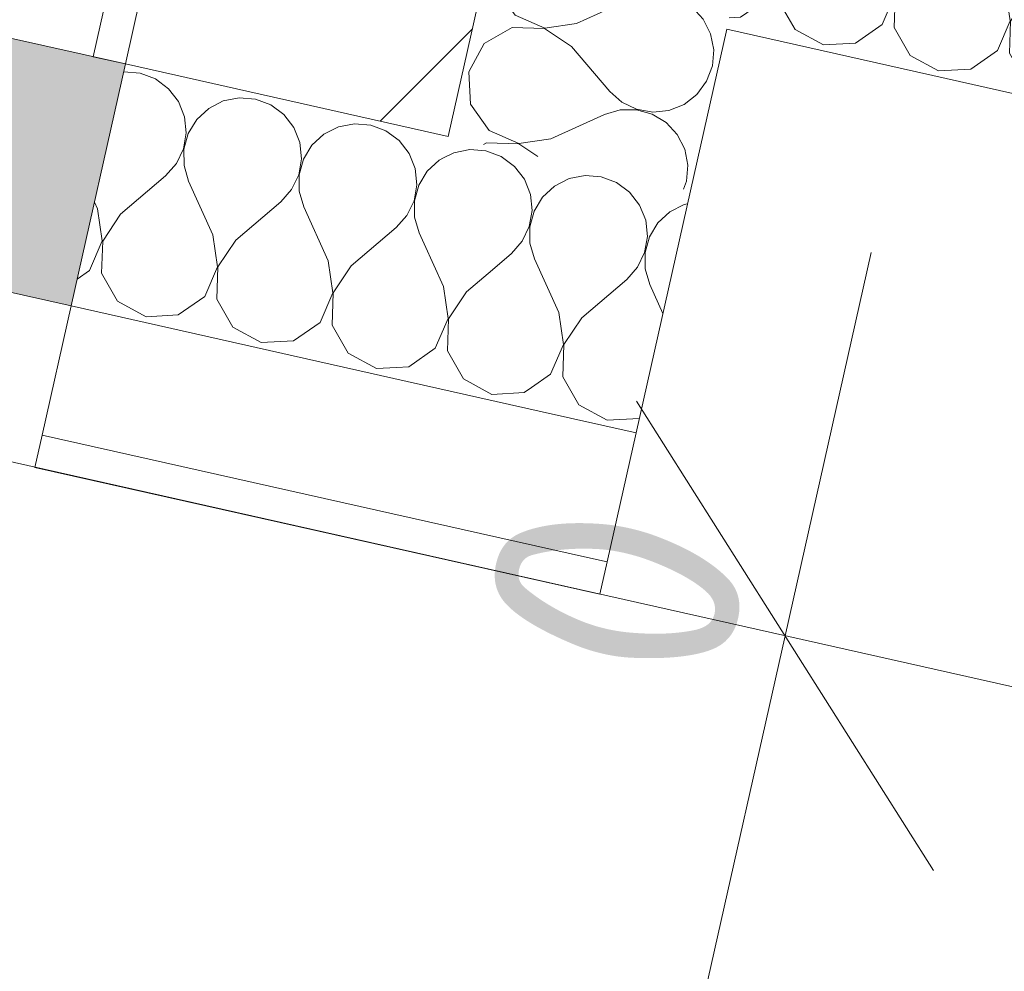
# Model space of a CAD drawing. Header units: millimetres. Extents: x -7145539 to -6664766, y 5874041 to 6141700.
# Tile 57 of 177: x -6934638 to -6934043, y 5890970 to 5891546. Entities that reach past the tile are written whole.
import ezdxf

# ---------------------------------------------------------------- set-up
doc = ezdxf.new("R2010")
doc.units = ezdxf.units.MM
doc.header["$MEASUREMENT"] = 0
for name, color, linetype in [('АР-Стены_внешние_.АР', 7, 'Continuous'), ('АР-Чертеж-Размеры.АР', 7, 'Continuous'), ('Окна Archicad', 7, 'Continuous')]:
    doc.layers.add(name, color=color, linetype=linetype)
for name, color, linetype, lineweight in [('АР-Стены_внешние_.АР_Ном._пера__1', 7, 'Continuous', 30), ('АР-Стены_внешние_.АР_Ном._пера__120', 7, 'Continuous', 15), ('Окна Archicad_Ном._пера__1', 7, 'Continuous', 0), ('Окна Archicad_Ном._пера__120', 7, 'Continuous', 0)]:
    doc.layers.add(name, color=color, linetype=linetype, lineweight=lineweight)
doc.styles.add('РЎР“Р•РќР•Р\xa0Р\x98Р\xa0_РЎРўР\x98Р›Р¬_6', font='GOST_Common.ttf')
doc.dimstyles.new('СГЕНЕРИР_СТИЛЬ__7', dxfattribs={"dimtxt": 150, "dimasz": 237.5, "dimexe": 0.18, "dimexo": 0.0625, "dimgap": 0, "dimtad": 1, "dimdec": 0, "dimzin": 0, "dimdsep": 46, "dimtxsty": 'РЎР“Р•РќР•Р\xa0Р\x98Р\xa0_РЎРўР\x98Р›Р¬_6', "dimblk": 'ARROWHEAD_6', "dimblk1": 'ARROWHEAD_6', "dimblk2": 'ARROWHEAD_6', "dimcen": 0.09, "dimse1": 1, "dimse2": 1, "dimclrd": 7, "dimclre": 7, "dimclrt": 7, "dimazin": 0, "dimtfac": 1, "dimtdec": 4, "dimtmove": 0, "dimatfit": 3, "dimfxl": 1, "dimtolj": 1, "dimtzin": 0, "dimarcsym": 0})
pattern_1 = [(45, (-6321637.81, 6319297.94), (-111.369318, 111.369318), [0, -105, 0, -157.5]), (110, (-6321287.81, 6319297.94), (148.001588, 53.868173), [0, -77, 0, -133])]
pattern_2 = [(45, (-6321637.81, 6318947.94), (-127.279217, 127.279217), [])]

# ---------------------------------------------------------------- blocks, each defined once
blk = doc.blocks.new('*X1022', base_point=(-6321637.81, 6318947.94))
at = {"layer": 'АР-Стены_внешние_.АР_Ном._пера__1', "color": 7, "linetype": 'Continuous', "lineweight": 0}
for p, q in [((-6934375.57, 5891465.16), (-6934375.6, 5891465.14)), ((-6934365.9, 5891467.06), (-6934375.57, 5891465.16)), ((-6934356.08, 5891466.25), (-6934365.9, 5891467.06)), ((-6934346.86, 5891462.78), (-6934356.08, 5891466.25)), ((-6934338.93, 5891456.93), (-6934346.86, 5891462.78)), ((-6934332.9, 5891449.13), (-6934338.93, 5891456.93)), ((-6934296.21, 5891451.4), (-6934305.88, 5891449.5)), ((-6934286.39, 5891450.59), (-6934296.21, 5891451.4)), ((-6934277.16, 5891447.13), (-6934286.39, 5891450.59)), ((-6934329.24, 5891439.98), (-6934332.9, 5891449.13)), ((-6934314.66, 5891445.03), (-6934321.88, 5891438.33)), ((-6934305.88, 5891449.5), (-6934314.66, 5891445.03)), ((-6934269.24, 5891441.27), (-6934277.16, 5891447.13)), ((-6934328.21, 5891430.18), (-6934329.24, 5891439.98)), ((-6934263.21, 5891433.48), (-6934269.24, 5891441.27)), ((-6934321.88, 5891438.33), (-6934327, 5891429.91)), ((-6934259.55, 5891424.33), (-6934263.21, 5891433.48)), ((-6934236.18, 5891433.85), (-6934244.96, 5891429.38)), ((-6934234.3, 5891434.22), (-6934236.18, 5891433.85)), ((-6934329.9, 5891420.47), (-6934328.21, 5891430.18)), ((-6934327, 5891429.91), (-6934329.62, 5891420.41)), ((-6934244.96, 5891429.38), (-6934252.19, 5891422.68)), ((-6934258.52, 5891414.53), (-6934259.55, 5891424.33)), ((-6934252.19, 5891422.68), (-6934257.31, 5891414.26)), ((-6934334.18, 5891411.6), (-6934329.9, 5891420.47)), ((-6934329.62, 5891420.41), (-6934329.55, 5891410.56)), ((-6934340.73, 5891404.23), (-6934334.18, 5891411.6)), ((-6934329.55, 5891410.56), (-6934326.79, 5891401.1)), ((-6934260.21, 5891404.82), (-6934258.52, 5891414.53)), ((-6934257.31, 5891414.26), (-6934259.93, 5891404.76)), ((-6934352.21, 5891394.43), (-6934340.73, 5891404.23)), ((-6934264.49, 5891395.95), (-6934260.21, 5891404.82)), ((-6934259.93, 5891404.76), (-6934259.86, 5891394.9)), ((-6934312.14, 5891368.53), (-6934326.79, 5891401.1)), ((-6934271.03, 5891388.58), (-6934264.49, 5891395.95)), ((-6934259.86, 5891394.9), (-6934257.09, 5891385.45)), ((-6934298.2, 5891365.4), (-6934271.03, 5891388.58)), ((-6934249.2, 5891367.88), (-6934257.09, 5891385.45)), ((-6934309.31, 5891349.21), (-6934312.14, 5891368.53)), ((-6934298.2, 5891365.4), (-6934309.02, 5891349.15)), ((-6934317.05, 5891331.3), (-6934309.31, 5891349.21)), ((-6934309.02, 5891349.15), (-6934309.69, 5891329.64)), ((-6934328.64, 5891323.2), (-6934317.05, 5891331.3)), ((-6934309.69, 5891329.64), (-6934300, 5891312.7)), ((-6934300, 5891312.7), (-6934282.85, 5891303.38)), ((-6934282.85, 5891303.38), (-6934263.44, 5891304.47))]:
    blk.add_line(p, q, dxfattribs=at)
blk = doc.blocks.new('*X1025', base_point=(-6321637.81, 6318947.94))
at = {"layer": 'АР-Стены_внешние_.АР_Ном._пера__1', "color": 7, "linetype": 'Continuous', "lineweight": 0}
for p, q in [((-6934574.98, 5891514.02), (-6934575.09, 5891513.99)), ((-6934565.16, 5891513.21), (-6934574.98, 5891514.02)), ((-6934555.93, 5891509.74), (-6934565.16, 5891513.21)), ((-6934548.01, 5891503.89), (-6934555.93, 5891509.74)), ((-6934541.98, 5891496.09), (-6934548.01, 5891503.89)), ((-6934505.28, 5891498.36), (-6934514.95, 5891496.46)), ((-6934495.46, 5891497.55), (-6934505.28, 5891498.36)), ((-6934538.32, 5891486.94), (-6934541.98, 5891496.09)), ((-6934514.95, 5891496.46), (-6934523.73, 5891491.99)), ((-6934486.24, 5891494.09), (-6934495.46, 5891497.55)), ((-6934478.31, 5891488.23), (-6934486.24, 5891494.09)), ((-6934537.29, 5891477.14), (-6934538.32, 5891486.94)), ((-6934523.73, 5891491.99), (-6934530.96, 5891485.29)), ((-6934472.29, 5891480.44), (-6934478.31, 5891488.23)), ((-6934530.96, 5891485.29), (-6934536.08, 5891476.87)), ((-6934468.62, 5891471.29), (-6934472.29, 5891480.44)), ((-6934445.26, 5891480.81), (-6934454.04, 5891476.34)), ((-6934435.59, 5891482.71), (-6934445.26, 5891480.81)), ((-6934425.77, 5891481.9), (-6934435.59, 5891482.71)), ((-6934416.55, 5891478.43), (-6934425.77, 5891481.9)), ((-6934538.98, 5891467.43), (-6934537.29, 5891477.14)), ((-6934536.08, 5891476.87), (-6934538.7, 5891467.37)), ((-6934454.04, 5891476.34), (-6934461.27, 5891469.64)), ((-6934408.62, 5891472.58), (-6934416.55, 5891478.43)), ((-6934467.6, 5891461.49), (-6934468.62, 5891471.29)), ((-6934461.27, 5891469.64), (-6934466.38, 5891461.22)), ((-6934402.6, 5891464.78), (-6934408.62, 5891472.58)), ((-6934543.26, 5891458.56), (-6934538.98, 5891467.43)), ((-6934538.7, 5891467.37), (-6934538.63, 5891457.52)), ((-6934398.93, 5891455.64), (-6934402.6, 5891464.78)), ((-6934549.8, 5891451.19), (-6934543.26, 5891458.56)), ((-6934538.63, 5891457.52), (-6934535.86, 5891448.06)), ((-6934469.29, 5891451.78), (-6934467.6, 5891461.49)), ((-6934466.38, 5891461.22), (-6934469.01, 5891451.72)), ((-6934384.35, 5891460.68), (-6934391.57, 5891453.98)), ((-6934381.8, 5891461.98), (-6934384.35, 5891460.68)), ((-6934576.97, 5891428.01), (-6934549.8, 5891451.19)), ((-6934473.57, 5891442.91), (-6934469.29, 5891451.78)), ((-6934469.01, 5891451.72), (-6934468.93, 5891441.86)), ((-6934397.91, 5891445.84), (-6934398.93, 5891455.64)), ((-6934391.57, 5891453.98), (-6934396.69, 5891445.56)), ((-6934521.22, 5891415.49), (-6934535.86, 5891448.06)), ((-6934399.6, 5891436.13), (-6934397.91, 5891445.84)), ((-6934396.69, 5891445.56), (-6934399.31, 5891436.06)), ((-6934480.11, 5891435.54), (-6934473.57, 5891442.91)), ((-6934468.93, 5891441.86), (-6934466.17, 5891432.41)), ((-6934590.91, 5891431.14), (-6934592.77, 5891435.28)), ((-6934507.28, 5891412.36), (-6934480.11, 5891435.54)), ((-6934403.88, 5891427.25), (-6934399.6, 5891436.13)), ((-6934399.31, 5891436.06), (-6934399.24, 5891426.21)), ((-6934588.07, 5891411.83), (-6934590.91, 5891431.14)), ((-6934576.97, 5891428.01), (-6934587.79, 5891411.76)), ((-6934451.53, 5891399.83), (-6934466.17, 5891432.41)), ((-6934410.42, 5891419.88), (-6934403.88, 5891427.25)), ((-6934399.24, 5891426.21), (-6934396.48, 5891416.75)), ((-6934518.38, 5891396.17), (-6934521.22, 5891415.49)), ((-6934437.59, 5891396.7), (-6934410.42, 5891419.88)), ((-6934393.46, 5891410.04), (-6934396.48, 5891416.75)), ((-6934595.82, 5891393.91), (-6934588.07, 5891411.83)), ((-6934587.79, 5891411.76), (-6934588.46, 5891392.26)), ((-6934507.28, 5891412.36), (-6934518.1, 5891396.11)), ((-6934448.69, 5891380.52), (-6934451.53, 5891399.83)), ((-6934603.23, 5891388.74), (-6934595.82, 5891393.91)), ((-6934588.46, 5891392.26), (-6934578.77, 5891375.31)), ((-6934526.12, 5891378.26), (-6934518.38, 5891396.17)), ((-6934518.1, 5891396.11), (-6934518.77, 5891376.6)), ((-6934437.59, 5891396.7), (-6934448.41, 5891380.46)), ((-6934456.43, 5891362.6), (-6934448.69, 5891380.52)), ((-6934448.41, 5891380.46), (-6934449.07, 5891360.95)), ((-6934578.77, 5891375.31), (-6934561.62, 5891365.99)), ((-6934542.13, 5891367.08), (-6934526.12, 5891378.26)), ((-6934518.77, 5891376.6), (-6934509.08, 5891359.66)), ((-6934561.62, 5891365.99), (-6934542.13, 5891367.08)), ((-6934472.44, 5891351.43), (-6934456.43, 5891362.6)), ((-6934509.08, 5891359.66), (-6934491.92, 5891350.34)), ((-6934449.07, 5891360.95), (-6934439.38, 5891344.01)), ((-6934491.92, 5891350.34), (-6934472.44, 5891351.43)), ((-6934439.38, 5891344.01), (-6934422.23, 5891334.69)), ((-6934422.23, 5891334.69), (-6934410.24, 5891335.36))]:
    blk.add_line(p, q, dxfattribs=at)
blk = doc.blocks.new('*X1026', base_point=(-6321637.81, 6318947.94))
at = {"layer": 'АР-Стены_внешние_.АР_Ном._пера__1', "color": 7, "linetype": 'Continuous', "lineweight": 0}
for p, q in [((-6934375.6, 5891465.14), (-6934381.8, 5891461.98)), ((-6934381.83, 5891384.18), (-6934393.46, 5891410.04)), ((-6934367.89, 5891381.05), (-6934352.21, 5891394.43)), ((-6934379, 5891364.87), (-6934381.83, 5891384.18)), ((-6934367.89, 5891381.05), (-6934378.72, 5891364.8)), ((-6934386.74, 5891346.95), (-6934379, 5891364.87)), ((-6934378.72, 5891364.8), (-6934379.38, 5891345.3)), ((-6934402.74, 5891335.78), (-6934386.74, 5891346.95)), ((-6934379.38, 5891345.3), (-6934369.69, 5891328.35)), ((-6934410.24, 5891335.36), (-6934402.74, 5891335.78)), ((-6934369.69, 5891328.35), (-6934352.54, 5891319.03)), ((-6934352.54, 5891319.03), (-6934333.05, 5891320.12)), ((-6934333.05, 5891320.12), (-6934328.64, 5891323.2))]:
    blk.add_line(p, q, dxfattribs=at)
blk = doc.blocks.new('Горизонтальное Многостворчатое Окно 23[35]_1', base_point=(-6321637.81, 6318947.94))
at = {"layer": 'Окна Archicad', "linetype": 'Continuous', "lineweight": 0, "true_color": 0xffffff}
blk.add_hatch(color=7, dxfattribs=at).paths.add_polyline_path([(-6934574, 5891518.85), (-6934647.18, 5891535.29), (-6934680.05, 5891388.94), (-6934606.88, 5891372.5)])
at = {"layer": 'Окна Archicad_Ном._пера__1', "color": 7, "linetype": 'Continuous', "lineweight": 0}
for p, q in [((-6934574, 5891518.85), (-6934606.88, 5891372.5)), ((-6934574, 5891518.85), (-6934606.88, 5891372.5)), ((-6934606.88, 5891372.5), (-6934624.41, 5891294.44)), ((-6934606.88, 5891372.5), (-6934624.41, 5891294.44)), ((-6934624.41, 5891294.44), (-6934628.79, 5891274.93)), ((-6934624.41, 5891294.44), (-6934628.79, 5891274.93))]:
    blk.add_line(p, q, dxfattribs=at)
at = {"layer": 'Окна Archicad_Ном._пера__120', "color": 7, "linetype": 'Continuous', "lineweight": 0}
for p, q in [((-6934647.18, 5891535.29), (-6934574, 5891518.85)), ((-6934574, 5891518.85), (-6934606.88, 5891372.5)), ((-6934606.88, 5891372.5), (-6934680.05, 5891388.94))]:
    blk.add_line(p, q, dxfattribs=at)
blk = doc.blocks.new('Стена_319_1', base_point=(-6937050.69, 5891947.02))
at = {"layer": 'АР-Стены_внешние_.АР_Ном._пера__1', "color": 7, "linetype": 'Continuous', "lineweight": 0}
for p, q in [((-6934606.88, 5891372.5), (-6934411.74, 5891328.67)), ((-6934411.74, 5891328.67), (-6934323.93, 5891308.95)), ((-6934265.39, 5891295.8), (-6934323.93, 5891308.95)), ((-6934624.41, 5891294.44), (-6934294.63, 5891220.37)), ((-6934282.92, 5891217.74), (-6934294.63, 5891220.37))]:
    blk.add_line(p, q, dxfattribs=at)
at = {"layer": 'АР-Стены_внешние_.АР_Ном._пера__1', "color": 7, "linetype": 'Continuous', "lineweight": 0, "flags": 128}
for points in [[(-6934378.87, 5891475.02), (-6934574, 5891518.85)], [(-6934265.39, 5891295.8), (-6934232.51, 5891442.15)], [(-6934282.92, 5891217.74), (-6934265.39, 5891295.8)], [(-6934628.79, 5891274.93), (-6934287.3, 5891198.23)], [(-6934287.3, 5891198.23), (-6934282.92, 5891217.74)]]:
    blk.add_lwpolyline(points, dxfattribs=at)
at = {"layer": 'АР-Стены_внешние_.АР', "color": 7, "lineweight": 0}
for name in ['*X1025', '*X1026', '*X1022']:
    blk.add_blockref(name, (-6321637.81, 6318947.94), dxfattribs=at)
at = {"layer": 'Окна Archicad', "color": 7, "linetype": 'Continuous', "lineweight": 0}
blk.add_blockref('Горизонтальное Многостворчатое Окно 23[35]_1', (-6321637.81, 6318947.94), dxfattribs=at)
blk = doc.blocks.new('*X1031', base_point=(-6321637.81, 6318947.94))
at = {"layer": 'АР-Стены_внешние_.АР_Ном._пера__1', "color": 7, "linetype": 'Continuous', "lineweight": 0}
for p, q in [((-6934269.99, 5891682.74), (-6934237.41, 5891697.38)), ((-6934273.12, 5891668.8), (-6934249.94, 5891641.63)), ((-6934263.31, 5891623.08), (-6934253.07, 5891627.69))]:
    blk.add_line(p, q, dxfattribs=at)
for centre, start, end in [((-6934284.63, 5891715.31), 175.40384, 183.62298), ((-6934222.77, 5891664.81), 108.05021, 114.21096), ((-6934222.77, 5891664.81), 347.34106, 46.63323), ((-6934284.63, 5891715.31), 241.0598, 294.21096), ((-6934300.29, 5891645.62), 40.47116, 89.84612), ((-6934222.77, 5891664.81), 220.47116, 347.34106), ((-6934238.42, 5891595.12), 347.34106, 114.21096), ((-6934238.42, 5891595.12), 292.56145, 347.34106)]:
    blk.add_arc(centre, 35.71, start, end, dxfattribs=at)
blk = doc.blocks.new('*X1032', base_point=(-6321637.81, 6318947.94))
at = {"layer": 'АР-Стены_внешние_.АР_Ном._пера__1', "color": 7, "linetype": 'Continuous', "lineweight": 0}
for p, q in [((-6934318.78, 5891710.7), (-6934318.39, 5891703.65)), ((-6934318.39, 5891703.65), (-6934307.22, 5891687.64)), ((-6934307.22, 5891687.64), (-6934303.05, 5891685.84)), ((-6934308.87, 5891680.28), (-6934325.81, 5891670.59)), ((-6934299.32, 5891679.96), (-6934308.87, 5891680.28)), ((-6934325.81, 5891670.59), (-6934335.13, 5891653.44)), ((-6934335.13, 5891653.44), (-6934334.04, 5891633.95)), ((-6934334.04, 5891633.95), (-6934322.87, 5891617.95)), ((-6934322.87, 5891617.95), (-6934304.95, 5891610.21)), ((-6934285.64, 5891613.04), (-6934263.31, 5891623.08)), ((-6934304.95, 5891610.21), (-6934285.64, 5891613.04)), ((-6934324.52, 5891610.59), (-6934341.47, 5891600.9)), ((-6934305.02, 5891609.93), (-6934324.52, 5891610.59)), ((-6934288.77, 5891599.11), (-6934305.02, 5891609.93)), ((-6934341.47, 5891600.9), (-6934350.79, 5891583.75)), ((-6934288.77, 5891599.11), (-6934265.59, 5891571.94)), ((-6934350.79, 5891583.75), (-6934350.08, 5891571.14)), ((-6934265.59, 5891571.94), (-6934258.22, 5891565.39)), ((-6934258.22, 5891565.39), (-6934249.35, 5891561.11)), ((-6934276.33, 5891554.57), (-6934268.72, 5891558)), ((-6934259.26, 5891560.76), (-6934268.72, 5891558)), ((-6934249.41, 5891560.83), (-6934259.26, 5891560.76)), ((-6934239.91, 5891558.21), (-6934249.41, 5891560.83)), ((-6934249.35, 5891561.11), (-6934239.64, 5891559.42)), ((-6934231.49, 5891553.09), (-6934239.91, 5891558.21)), ((-6934239.64, 5891559.42), (-6934229.84, 5891560.45)), ((-6934229.84, 5891560.45), (-6934224.9, 5891562.43)), ((-6934224.79, 5891545.87), (-6934231.49, 5891553.09)), ((-6934223.14, 5891542.63), (-6934224.79, 5891545.87))]:
    blk.add_line(p, q, dxfattribs=at)
blk = doc.blocks.new('*X1033', base_point=(-6321637.81, 6318947.94))
at = {"layer": 'АР-Стены_внешние_.АР_Ном._пера__1', "color": 7, "linetype": 'Continuous', "lineweight": 0}
for p, q in [((-6934350.08, 5891571.14), (-6934349.7, 5891564.26)), ((-6934349.7, 5891564.26), (-6934338.52, 5891548.26)), ((-6934301.29, 5891543.35), (-6934276.33, 5891554.57)), ((-6934338.52, 5891548.26), (-6934320.61, 5891540.52)), ((-6934340.18, 5891540.9), (-6934357.12, 5891531.21)), ((-6934320.67, 5891540.23), (-6934340.18, 5891540.9)), ((-6934304.42, 5891529.41), (-6934320.67, 5891540.23)), ((-6934320.61, 5891540.52), (-6934301.29, 5891543.35)), ((-6934220.32, 5891537.09), (-6934223.14, 5891542.63)), ((-6934218.42, 5891527.42), (-6934220.32, 5891537.09)), ((-6934357.12, 5891531.21), (-6934366.44, 5891514.06)), ((-6934304.42, 5891529.41), (-6934281.24, 5891502.24)), ((-6934219.23, 5891517.6), (-6934218.42, 5891527.42)), ((-6934222.69, 5891508.37), (-6934219.23, 5891517.6)), ((-6934366.44, 5891514.06), (-6934365.35, 5891494.57)), ((-6934228.55, 5891500.45), (-6934222.69, 5891508.37)), ((-6934281.24, 5891502.24), (-6934273.87, 5891495.7)), ((-6934236.34, 5891494.42), (-6934228.55, 5891500.45)), ((-6934365.35, 5891494.57), (-6934354.18, 5891478.57)), ((-6934273.87, 5891495.7), (-6934265, 5891491.42)), ((-6934245.49, 5891490.76), (-6934236.34, 5891494.42)), ((-6934316.95, 5891473.66), (-6934284.37, 5891488.31)), ((-6934274.92, 5891491.07), (-6934284.37, 5891488.31)), ((-6934265.06, 5891491.14), (-6934274.92, 5891491.07)), ((-6934255.56, 5891488.52), (-6934265.06, 5891491.14)), ((-6934265, 5891491.42), (-6934255.29, 5891489.73)), ((-6934247.14, 5891483.4), (-6934255.56, 5891488.52)), ((-6934255.29, 5891489.73), (-6934245.49, 5891490.76)), ((-6934240.44, 5891476.18), (-6934247.14, 5891483.4)), ((-6934354.18, 5891478.57), (-6934336.26, 5891470.82)), ((-6934235.97, 5891467.39), (-6934240.44, 5891476.18)), ((-6934355.83, 5891471.21), (-6934357.53, 5891470.23)), ((-6934336.32, 5891470.54), (-6934355.83, 5891471.21)), ((-6934324.83, 5891462.89), (-6934336.32, 5891470.54)), ((-6934336.26, 5891470.82), (-6934316.95, 5891473.66)), ((-6934234.07, 5891457.73), (-6934235.97, 5891467.39)), ((-6934234.88, 5891447.91), (-6934234.07, 5891457.73)), ((-6934236.69, 5891443.09), (-6934234.88, 5891447.91))]:
    blk.add_line(p, q, dxfattribs=at)
blk = doc.blocks.new('Стена_321_1', base_point=(-6934267.32, 5891629.42))
at = {"layer": 'АР-Стены_внешние_.АР_Ном._пера__1', "color": 7, "linetype": 'Continuous', "lineweight": 0, "flags": 128}
for points in [[(-6934324.06, 5891719.03), (-6934378.87, 5891475.02)], [(-6934324.06, 5891719.03), (-6934177.71, 5891686.16)], [(-6934232.51, 5891442.15), (-6934210.58, 5891539.81)]]:
    blk.add_lwpolyline(points, dxfattribs=at)
at = {"layer": 'АР-Стены_внешние_.АР', "color": 7, "lineweight": 0}
for name in ['*X1031', '*X1032', '*X1033']:
    blk.add_blockref(name, (-6321637.81, 6318947.94), dxfattribs=at)
blk = doc.blocks.new('Стена_331_1', base_point=(-6934399.72, 5891838.51))
at = {"layer": 'АР-Стены_внешние_.АР', "linetype": 'Continuous', "lineweight": 0, "true_color": 0x000000}
h = blk.add_hatch(dxfattribs=at)
h.set_pattern_fill('ШТУКАТУРКА__ГИПС_01_0001', color=18, style=0, pattern_type=2)
h.set_pattern_definition(pattern_1)
h.paths.add_polyline_path([(-6934490.5, 5891981.89), (-6934494.89, 5891962.38), (-6934475.37, 5891958)])
h = blk.add_hatch(dxfattribs=at)
h.set_pattern_fill('ШТУКАТУРКА__ГИПС_01_0001', color=18, style=0, pattern_type=2)
h.set_pattern_definition(pattern_1)
h.paths.add_polyline_path([(-6934470.99, 5891977.51), (-6934490.5, 5891981.89), (-6934475.37, 5891958)])
h = blk.add_hatch(dxfattribs=at)
h.set_pattern_fill('ШТУКАТУРКА__ГИПС_01_0001', color=18, style=0, pattern_type=2)
h.set_pattern_definition(pattern_1)
h.paths.add_polyline_path([(-6934494.89, 5891962.38), (-6934593.52, 5891523.24), (-6934574.01, 5891518.85), (-6934475.37, 5891958)])
h = blk.add_hatch(dxfattribs=at)
h.set_pattern_fill('БЛОКИ_БЕТОННЫЕ_ЭФФЕКТИВН_78', color=18, style=0, pattern_type=2)
h.set_pattern_definition(pattern_2)
h.paths.add_polyline_path([(-6934475.37, 5891958), (-6934519.2, 5891762.86), (-6934324.06, 5891719.03)])
h = blk.add_hatch(dxfattribs=at)
h.set_pattern_fill('БЛОКИ_БЕТОННЫЕ_ЭФФЕКТИВН_78', color=18, style=0, pattern_type=2)
h.set_pattern_definition(pattern_2)
h.paths.add_polyline_path([(-6934280.23, 5891914.17), (-6934475.37, 5891958), (-6934324.06, 5891719.03)])
h = blk.add_hatch(dxfattribs=at)
h.set_pattern_fill('БЛОКИ_БЕТОННЫЕ_ЭФФЕКТИВН_78', color=18, style=0, pattern_type=2)
h.set_pattern_definition(pattern_2)
h.paths.add_polyline_path([(-6934519.2, 5891762.86), (-6934574.01, 5891518.85), (-6934378.87, 5891475.02), (-6934324.06, 5891719.03)])
at = {"layer": 'АР-Стены_внешние_.АР_Ном._пера__1', "color": 7, "linetype": 'Continuous', "lineweight": 15}
for p, q in [((-6934475.37, 5891958), (-6934519.2, 5891762.86)), ((-6934280.23, 5891914.17), (-6934475.37, 5891958)), ((-6934519.2, 5891762.86), (-6934574.01, 5891518.85))]:
    blk.add_line(p, q, dxfattribs=at)
at = {"layer": 'АР-Стены_внешние_.АР_Ном._пера__1', "color": 7, "linetype": 'Continuous', "lineweight": 0, "flags": 128}
for points in [[(-6934490.5, 5891981.89), (-6934593.52, 5891523.24)], [(-6934490.5, 5891981.89), (-6934470.99, 5891977.51)], [(-6934593.52, 5891523.24), (-6934574.01, 5891518.85)]]:
    blk.add_lwpolyline(points, dxfattribs=at)
at = {"layer": 'АР-Стены_внешние_.АР_Ном._пера__1', "color": 7, "linetype": 'Continuous', "lineweight": 15, "flags": 128}
for points in [[(-6934378.87, 5891475.02), (-6934324.06, 5891719.03)], [(-6934574.01, 5891518.85), (-6934378.87, 5891475.02)]]:
    blk.add_lwpolyline(points, dxfattribs=at)
blk = doc.blocks.new('*X1098', base_point=(-6321637.81, 6318947.94))
at = {"layer": 'АР-Стены_внешние_.АР_Ном._пера__1', "color": 7, "linetype": 'Continuous', "lineweight": 0}
for p, q in [((-6933714.33, 5891566.52), (-6933720.34, 5891574.3)), ((-6933713.44, 5891564.3), (-6933714.33, 5891566.52)), ((-6933778.82, 5891537.27), (-6933777.9, 5891534.14)), ((-6933763.26, 5891501.57), (-6933777.9, 5891534.14)), ((-6933749.32, 5891498.44), (-6933723.24, 5891520.69)), ((-6933821.63, 5891510.16), (-6933829.83, 5891497.84)), ((-6933830.11, 5891497.91), (-6933831.04, 5891504.2)), ((-6933760.42, 5891482.26), (-6933763.26, 5891501.57)), ((-6933749.32, 5891498.44), (-6933760.14, 5891482.19)), ((-6933837.86, 5891479.99), (-6933830.11, 5891497.91)), ((-6933829.83, 5891497.84), (-6933830.5, 5891478.34)), ((-6933768.16, 5891464.34), (-6933760.42, 5891482.26)), ((-6933760.14, 5891482.19), (-6933760.81, 5891462.68)), ((-6933853.86, 5891468.82), (-6933837.86, 5891479.99)), ((-6933830.5, 5891478.34), (-6933820.81, 5891461.39)), ((-6933881.58, 5891472.2), (-6933873.35, 5891467.73)), ((-6933873.35, 5891467.73), (-6933853.86, 5891468.82)), ((-6933784.17, 5891453.16), (-6933768.16, 5891464.34)), ((-6933760.81, 5891462.68), (-6933751.12, 5891445.74)), ((-6933820.81, 5891461.39), (-6933803.66, 5891452.07)), ((-6933803.66, 5891452.07), (-6933784.17, 5891453.16)), ((-6933751.12, 5891445.74), (-6933741.27, 5891440.39))]:
    blk.add_line(p, q, dxfattribs=at)
blk = doc.blocks.new('*X1099', base_point=(-6321637.81, 6318947.94))
at = {"layer": 'АР-Стены_внешние_.АР_Ном._пера__1', "color": 7, "linetype": 'Continuous', "lineweight": 0}
for p, q in [((-6934165.48, 5891678.36), (-6934175.15, 5891676.46)), ((-6934155.66, 5891677.55), (-6934165.48, 5891678.36)), ((-6934146.44, 5891674.08), (-6934155.66, 5891677.55)), ((-6934175.15, 5891676.46), (-6934180.5, 5891673.73)), ((-6934138.51, 5891668.23), (-6934146.44, 5891674.08)), ((-6934132.48, 5891660.43), (-6934138.51, 5891668.23)), ((-6934128.82, 5891651.29), (-6934132.48, 5891660.43)), ((-6934105.46, 5891660.81), (-6934114.24, 5891656.33)), ((-6934095.79, 5891662.71), (-6934105.46, 5891660.81)), ((-6934085.97, 5891661.9), (-6934095.79, 5891662.71)), ((-6934076.74, 5891658.43), (-6934085.97, 5891661.9)), ((-6934114.24, 5891656.33), (-6934121.46, 5891649.63)), ((-6934068.82, 5891652.58), (-6934076.74, 5891658.43)), ((-6934127.79, 5891641.49), (-6934128.82, 5891651.29)), ((-6934121.46, 5891649.63), (-6934126.58, 5891641.21)), ((-6934062.79, 5891644.78), (-6934068.82, 5891652.58)), ((-6934026.1, 5891647.06), (-6934035.76, 5891645.15)), ((-6934016.28, 5891646.24), (-6934026.1, 5891647.06)), ((-6934129.48, 5891631.78), (-6934127.79, 5891641.49)), ((-6934126.58, 5891641.21), (-6934129.2, 5891631.71)), ((-6934059.13, 5891635.63), (-6934062.79, 5891644.78)), ((-6934035.76, 5891645.15), (-6934044.54, 5891640.68)), ((-6934007.05, 5891642.78), (-6934016.28, 5891646.24)), ((-6933999.12, 5891636.92), (-6934007.05, 5891642.78)), ((-6934058.1, 5891625.83), (-6934059.13, 5891635.63)), ((-6934044.54, 5891640.68), (-6934051.77, 5891633.98)), ((-6933993.1, 5891629.13), (-6933999.12, 5891636.92)), ((-6934133.76, 5891622.9), (-6934129.48, 5891631.78)), ((-6934129.2, 5891631.71), (-6934129.13, 5891621.86)), ((-6934051.77, 5891633.98), (-6934056.89, 5891625.56)), ((-6933966.07, 5891629.5), (-6933974.85, 5891625.03)), ((-6933956.4, 5891631.4), (-6933966.07, 5891629.5)), ((-6933946.58, 5891630.59), (-6933956.4, 5891631.4)), ((-6933937.36, 5891627.13), (-6933946.58, 5891630.59)), ((-6934059.79, 5891616.13), (-6934058.1, 5891625.83)), ((-6934056.89, 5891625.56), (-6934059.51, 5891616.06)), ((-6933989.43, 5891619.98), (-6933993.1, 5891629.13)), ((-6933974.85, 5891625.03), (-6933982.08, 5891618.33)), ((-6933929.43, 5891621.27), (-6933937.36, 5891627.13)), ((-6934181.41, 5891595.48), (-6934192.52, 5891620.19)), ((-6934140.31, 5891615.53), (-6934133.76, 5891622.9)), ((-6934129.13, 5891621.86), (-6934126.37, 5891612.4)), ((-6933988.41, 5891610.18), (-6933989.43, 5891619.98)), ((-6933982.08, 5891618.33), (-6933987.19, 5891609.91)), ((-6933923.41, 5891613.47), (-6933929.43, 5891621.27)), ((-6934167.47, 5891592.35), (-6934140.31, 5891615.53)), ((-6934111.72, 5891579.83), (-6934126.37, 5891612.4)), ((-6934064.07, 5891607.25), (-6934059.79, 5891616.13)), ((-6934059.51, 5891616.06), (-6934059.44, 5891606.21)), ((-6933919.74, 5891604.33), (-6933923.41, 5891613.47)), ((-6933896.38, 5891613.85), (-6933905.16, 5891609.38)), ((-6933886.71, 5891615.75), (-6933896.38, 5891613.85)), ((-6933876.89, 5891614.94), (-6933886.71, 5891615.75)), ((-6933867.67, 5891611.47), (-6933876.89, 5891614.94)), ((-6933859.74, 5891605.62), (-6933867.67, 5891611.47)), ((-6934070.61, 5891599.88), (-6934064.07, 5891607.25)), ((-6934059.44, 5891606.21), (-6934056.67, 5891596.75)), ((-6933990.1, 5891600.47), (-6933988.41, 5891610.18)), ((-6933987.19, 5891609.91), (-6933989.82, 5891600.41)), ((-6933905.16, 5891609.38), (-6933912.38, 5891602.68)), ((-6933858.31, 5891603.77), (-6933859.74, 5891605.62)), ((-6934097.78, 5891576.7), (-6934070.61, 5891599.88)), ((-6933994.38, 5891591.6), (-6933990.1, 5891600.47)), ((-6933989.82, 5891600.41), (-6933989.74, 5891590.56)), ((-6933918.72, 5891594.53), (-6933919.74, 5891604.33)), ((-6933912.38, 5891602.68), (-6933917.5, 5891594.26)), ((-6934178.58, 5891576.17), (-6934181.41, 5891595.48)), ((-6934042.03, 5891564.18), (-6934056.67, 5891596.75)), ((-6933920.41, 5891584.82), (-6933918.72, 5891594.53)), ((-6933917.5, 5891594.26), (-6933920.12, 5891584.76)), ((-6934167.47, 5891592.35), (-6934178.3, 5891576.11)), ((-6934000.92, 5891584.23), (-6933994.38, 5891591.6)), ((-6933989.74, 5891590.56), (-6933986.98, 5891581.1)), ((-6934028.09, 5891561.05), (-6934000.92, 5891584.23)), ((-6933924.69, 5891575.94), (-6933920.41, 5891584.82)), ((-6933920.12, 5891584.76), (-6933920.05, 5891574.9)), ((-6934186.32, 5891558.25), (-6934178.58, 5891576.17)), ((-6934178.3, 5891576.11), (-6934178.96, 5891556.6)), ((-6934108.88, 5891560.52), (-6934111.72, 5891579.83)), ((-6934097.78, 5891576.7), (-6934108.6, 5891560.45)), ((-6933972.33, 5891548.53), (-6933986.98, 5891581.1)), ((-6933931.23, 5891568.58), (-6933924.69, 5891575.94)), ((-6933920.05, 5891574.9), (-6933917.29, 5891565.45)), ((-6934039.19, 5891544.87), (-6934042.03, 5891564.18)), ((-6933958.4, 5891545.39), (-6933931.23, 5891568.58)), ((-6933902.64, 5891532.87), (-6933917.29, 5891565.45)), ((-6934202.32, 5891547.08), (-6934186.32, 5891558.25)), ((-6934116.63, 5891542.6), (-6934108.88, 5891560.52)), ((-6934108.6, 5891560.45), (-6934109.27, 5891540.95)), ((-6934028.09, 5891561.05), (-6934038.91, 5891544.8)), ((-6934178.96, 5891556.6), (-6934169.27, 5891539.66)), ((-6934209.03, 5891546.7), (-6934202.32, 5891547.08)), ((-6933969.5, 5891529.21), (-6933972.33, 5891548.53)), ((-6934132.63, 5891531.43), (-6934116.63, 5891542.6)), ((-6934109.27, 5891540.95), (-6934099.58, 5891524)), ((-6934046.93, 5891526.95), (-6934039.19, 5891544.87)), ((-6934038.91, 5891544.8), (-6934039.58, 5891525.29)), ((-6933958.4, 5891545.39), (-6933969.22, 5891529.15)), ((-6933888.7, 5891529.74), (-6933871.68, 5891544.27)), ((-6934169.27, 5891539.66), (-6934152.12, 5891530.34)), ((-6934152.12, 5891530.34), (-6934132.63, 5891531.43)), ((-6933977.24, 5891511.29), (-6933969.5, 5891529.21)), ((-6933969.22, 5891529.15), (-6933969.88, 5891509.64)), ((-6933899.81, 5891513.56), (-6933902.64, 5891532.87)), ((-6933888.7, 5891529.74), (-6933899.53, 5891513.5)), ((-6934099.58, 5891524), (-6934082.43, 5891514.68)), ((-6934062.94, 5891515.77), (-6934046.93, 5891526.95)), ((-6934039.58, 5891525.29), (-6934029.88, 5891508.35)), ((-6934082.43, 5891514.68), (-6934062.94, 5891515.77)), ((-6933993.25, 5891500.12), (-6933977.24, 5891511.29)), ((-6933907.55, 5891495.64), (-6933899.81, 5891513.56)), ((-6933899.53, 5891513.5), (-6933900.19, 5891493.99)), ((-6934029.88, 5891508.35), (-6934012.73, 5891499.03)), ((-6933969.88, 5891509.64), (-6933960.19, 5891492.7)), ((-6934012.73, 5891499.03), (-6933993.25, 5891500.12)), ((-6933960.19, 5891492.7), (-6933943.04, 5891483.38)), ((-6933923.55, 5891484.47), (-6933907.55, 5891495.64)), ((-6933900.19, 5891493.99), (-6933890.5, 5891477.05)), ((-6933943.04, 5891483.38), (-6933923.55, 5891484.47)), ((-6933890.5, 5891477.05), (-6933887.18, 5891475.24))]:
    blk.add_line(p, q, dxfattribs=at)
blk = doc.blocks.new('*X1100', base_point=(-6321637.81, 6318947.94))
at = {"layer": 'АР-Стены_внешние_.АР_Ном._пера__1', "color": 7, "linetype": 'Continuous', "lineweight": 0}
for p, q in [((-6933853.71, 5891597.82), (-6933858.31, 5891603.77)), ((-6933817.02, 5891600.1), (-6933826.69, 5891598.2)), ((-6933807.2, 5891599.29), (-6933817.02, 5891600.1)), ((-6933850.05, 5891588.68), (-6933853.71, 5891597.82)), ((-6933835.47, 5891593.72), (-6933842.69, 5891587.02)), ((-6933826.69, 5891598.2), (-6933835.47, 5891593.72)), ((-6933797.97, 5891595.82), (-6933807.2, 5891599.29)), ((-6933790.05, 5891589.97), (-6933797.97, 5891595.82)), ((-6933849.02, 5891578.88), (-6933850.05, 5891588.68)), ((-6933784.02, 5891582.17), (-6933790.05, 5891589.97)), ((-6933842.69, 5891587.02), (-6933847.81, 5891578.6)), ((-6933780.36, 5891573.02), (-6933784.02, 5891582.17)), ((-6933756.99, 5891582.54), (-6933765.77, 5891578.07)), ((-6933747.33, 5891584.45), (-6933756.99, 5891582.54)), ((-6933737.51, 5891583.63), (-6933747.33, 5891584.45)), ((-6933728.28, 5891580.17), (-6933737.51, 5891583.63)), ((-6933850.71, 5891569.17), (-6933849.02, 5891578.88)), ((-6933847.81, 5891578.6), (-6933850.43, 5891569.1)), ((-6933765.77, 5891578.07), (-6933773, 5891571.37)), ((-6933720.35, 5891574.31), (-6933728.28, 5891580.17)), ((-6933779.33, 5891563.22), (-6933780.36, 5891573.02)), ((-6933773, 5891571.37), (-6933778.12, 5891562.95)), ((-6933720.34, 5891574.3), (-6933720.35, 5891574.31)), ((-6933854.99, 5891560.29), (-6933850.71, 5891569.17)), ((-6933850.43, 5891569.1), (-6933850.36, 5891559.25)), ((-6933861.54, 5891552.92), (-6933854.99, 5891560.29)), ((-6933850.36, 5891559.25), (-6933847.6, 5891549.79)), ((-6933781.02, 5891553.52), (-6933779.33, 5891563.22)), ((-6933778.12, 5891562.95), (-6933780.74, 5891553.45)), ((-6933871.68, 5891544.27), (-6933861.54, 5891552.92)), ((-6933785.3, 5891544.64), (-6933781.02, 5891553.52)), ((-6933780.74, 5891553.45), (-6933780.67, 5891543.6)), ((-6933832.95, 5891517.22), (-6933847.6, 5891549.79)), ((-6933791.84, 5891537.27), (-6933785.3, 5891544.64)), ((-6933780.67, 5891543.6), (-6933778.82, 5891537.27)), ((-6933819.01, 5891514.09), (-6933791.84, 5891537.27)), ((-6933831.04, 5891504.2), (-6933832.95, 5891517.22)), ((-6933819.01, 5891514.09), (-6933821.63, 5891510.16)), ((-6933887.18, 5891475.24), (-6933881.58, 5891472.2))]:
    blk.add_line(p, q, dxfattribs=at)
blk = doc.blocks.new('Стена_350_1', base_point=(-6934267.32, 5891629.42))
at = {"layer": 'АР-Стены_внешние_.АР_Ном._пера__1', "color": 7, "linetype": 'Continuous', "lineweight": 0, "flags": 128}
for points in [[(-6933709.68, 5891581.04), (-6934177.71, 5891686.16)], [(-6933709.68, 5891581.04), (-6933742.55, 5891434.69)], [(-6934210.58, 5891539.81), (-6933888.91, 5891467.56)]]:
    blk.add_lwpolyline(points, dxfattribs=at)
at = {"layer": 'АР-Стены_внешние_.АР', "color": 7, "lineweight": 0}
for name in ['*X1099', '*X1100', '*X1098']:
    blk.add_blockref(name, (-6321637.81, 6318947.94), dxfattribs=at)
blk = doc.blocks.new('ARROWHEAD_6')
at = {"color": 0, "linetype": 'Continuous', "lineweight": 0}
for p, q in [((-0.5, -0.5), (0.5, 0.5)), ((0, 0), (-1, 0))]:
    blk.add_line(p, q, dxfattribs=at)

msp = doc.modelspace()

# ---------------------------------------------------------------- linework, layer by layer
at = {"layer": 'АР-Стены_внешние_.АР_Ном._пера__120', "color": 7, "linetype": 'Continuous', "lineweight": 15}
msp.add_lwpolyline([(-6916228.31, 5902971.95), (-6919760.25, 5903765.24), (-6919994.73, 5902721.31), (-6922951.55, 5903385.43), (-6922105.68, 5907151.45), (-6931032.53, 5909156.43), (-6931491.54, 5907112.78), (-6934526.41, 5907794.43), (-6934346.81, 5908594.07), (-6937888.47, 5909389.55), (-6941605.18, 5892841.93), (-6919612.69, 5887902.27)], dxfattribs=at)

# ---------------------------------------------------------------- block references
at = {"layer": 'АР-Стены_внешние_.АР', "color": 7, "lineweight": 0}
for name, p in [('Стена_319_1', (-6937050.69, 5891947.02)), ('Стена_331_1', (-6934399.72, 5891838.51)), ('Стена_321_1', (-6934267.32, 5891629.42)), ('Стена_350_1', (-6934267.32, 5891629.42))]:
    msp.add_blockref(name, p, dxfattribs=at)

# ---------------------------------------------------------------- dimensions: what is measured, and where the dimension line sits
at = {"layer": 'АР-Чертеж-Размеры.АР', "color": 7, "linetype": 'Continuous', "lineweight": 0}
msp.add_linear_dim(base=(-6934175.2831043, 5891173.08805562), p1=(-6935719.27854763, 5891519.86119713), p2=(-6935719.27854763, 5891519.86119713), angle=257.34172327, location=(-6934276.84353177, 5891200.04879967), text_rotation=77.34172327, dimstyle='СГЕНЕРИР_СТИЛЬ__7', dxfattribs=at).render()
msp.add_linear_dim(base=(-6934175.2831043, 5891173.08805562), p1=(-6935719.27854763, 5891519.86119713), p2=(-6935719.27854763, 5891519.86119713), angle=257.34172327, location=(-6934276.84353177, 5891200.04879967), text_rotation=77.34172327, dimstyle='СГЕНЕРИР_СТИЛЬ__7', dxfattribs=at).render()

doc.saveas('drawing.dxf')
